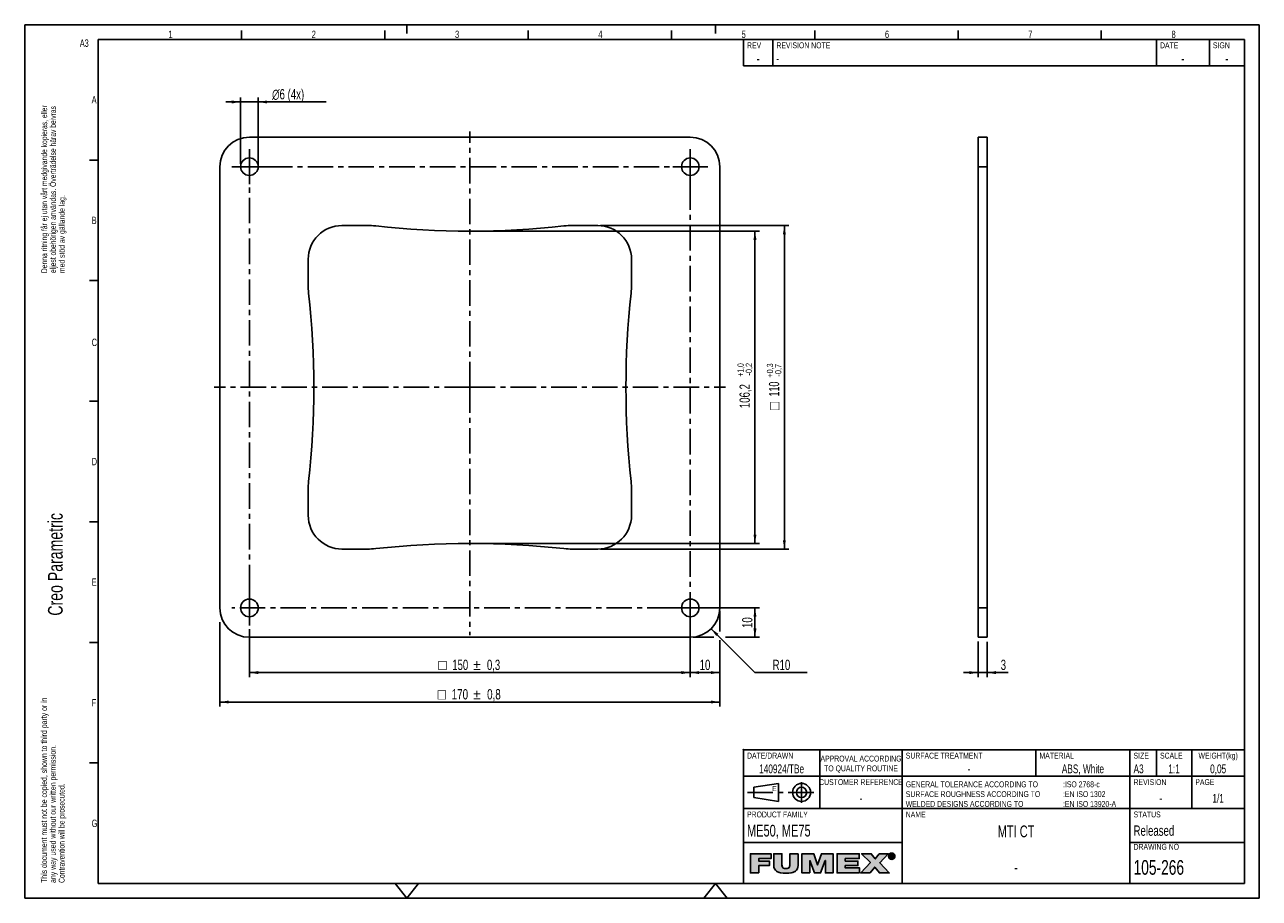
# Model space of a CAD drawing. Extents: x 0 to 420, y 0 to 297.
import ezdxf
from ezdxf.enums import TextEntityAlignment as Align

# ---------------------------------------------------------------- set-up
doc = ezdxf.new("R2010")
doc.units = 0
doc.header["$LTSCALE"] = 23.1
doc.linetypes.add('CENTER', pattern=[0.6, 0.375, -0.075, 0.075, -0.075])
doc.layers.get('0').update_dxf_attribs({"linetype": 'CONTINUOUS'})
doc.layers.add('02___PRT_ALL_AXES', color=7, linetype='CONTINUOUS')
doc.layers.add('DEFAULT_1', color=7, linetype='CENTER')
doc.styles.get("Standard").update_dxf_attribs({"font": 'txt', "width": 0.7})
doc.styles.add('TEXTSTYLE_2', font='txt', dxfattribs={"width": 0.6})
doc.styles.add('TEXTSTYLE_3', font='gdt', dxfattribs={"width": 0.7})
doc.styles.add('TEXTSTYLE_4', font='txt', dxfattribs={"width": 0.7})
doc.styles.add('TEXTSTYLE_5', font='txt')
doc.dimstyles.new('DIMSTYLE_1', dxfattribs={"dimtxt": 3.5, "dimasz": 3, "dimexe": 1.5, "dimexo": 1, "dimgap": 0.875, "dimtad": 1, "dimdec": 3, "dimtxsty": 'STANDARD', "dimblk": '_ARROW_FILLED', "dimblk1": '_ARROW_FILLED', "dimblk2": '_ARROW_FILLED', "dimcen": 0.09, "dimazin": 3, "dimtol": 1, "dimtp": 1, "dimtm": 0.2, "dimtfac": 0.6, "dimtdec": 3, "dimtofl": 0, "dimtmove": 0, "dimatfit": 3, "dimtolj": 1})
doc.dimstyles.new('DIMSTYLE_2', dxfattribs={"dimtxt": 3.5, "dimasz": 3, "dimexe": 1.5, "dimexo": 1, "dimgap": 0.875, "dimtad": 1, "dimdec": 3, "dimtxsty": 'STANDARD', "dimblk": '_ARROW_FILLED', "dimblk1": '_ARROW_FILLED', "dimblk2": '_ARROW_FILLED', "dimcen": 0.09, "dimazin": 3, "dimtol": 1, "dimtp": 0.3, "dimtm": 0.7, "dimtfac": 0.6, "dimtdec": 3, "dimtofl": 0, "dimtmove": 0, "dimatfit": 3, "dimtolj": 1})
doc.dimstyles.new('DIMSTYLE_3', dxfattribs={"dimtxt": 3.5, "dimasz": 3, "dimexe": 1.5, "dimexo": 1, "dimgap": 0.875, "dimtad": 1, "dimdec": 3, "dimtxsty": 'STANDARD', "dimblk": '_ARROW_FILLED', "dimblk1": '_ARROW_FILLED', "dimblk2": '_ARROW_FILLED', "dimcen": 0.09, "dimazin": 3, "dimtp": 0.1, "dimtm": 0.1, "dimtfac": 1, "dimtdec": 3, "dimtofl": 0, "dimtmove": 0, "dimatfit": 3, "dimtolj": 1})
doc.dimstyles.new('DIMSTYLE_4', dxfattribs={"dimtxt": 3.5, "dimasz": 3, "dimexe": 1.5, "dimexo": 1, "dimgap": 0.875, "dimtad": 1, "dimdec": 3, "dimtxsty": 'STANDARD', "dimblk": '_ARROW_FILLED', "dimblk1": '_ARROW_FILLED', "dimblk2": '_ARROW_FILLED', "dimcen": 0.09, "dimazin": 3, "dimtol": 1, "dimtp": 0.8, "dimtm": 0.8, "dimtfac": 1, "dimtdec": 3, "dimtofl": 0, "dimtmove": 0, "dimatfit": 3, "dimtolj": 1})
doc.dimstyles.new('DIMSTYLE_5', dxfattribs={"dimtxt": 3.5, "dimasz": 3, "dimexe": 1.5, "dimexo": 1, "dimgap": 0.875, "dimtad": 1, "dimdec": 3, "dimtxsty": 'STANDARD', "dimblk": '_ARROW_FILLED', "dimblk1": '_ARROW_FILLED', "dimblk2": '_ARROW_FILLED', "dimcen": 0.09, "dimazin": 3, "dimtp": 0.2, "dimtm": 0.2, "dimtfac": 1, "dimtdec": 3, "dimtofl": 0, "dimtmove": 0, "dimatfit": 3, "dimtolj": 1})
doc.dimstyles.new('DIMSTYLE_6', dxfattribs={"dimtxt": 3.5, "dimasz": 3, "dimexe": 1.5, "dimexo": 1, "dimgap": 0.875, "dimtad": 1, "dimdec": 3, "dimtxsty": 'STANDARD', "dimblk": '_ARROW_FILLED', "dimblk1": '_ARROW_FILLED', "dimblk2": '_ARROW_FILLED', "dimcen": 0.09, "dimazin": 3, "dimtol": 1, "dimtp": 0.3, "dimtm": 0.3, "dimtfac": 1, "dimtdec": 3, "dimtofl": 0, "dimtmove": 0, "dimatfit": 3, "dimtolj": 1})
doc.dimstyles.new('DIMSTYLE_7', dxfattribs={"dimtxt": 3.5, "dimasz": 3, "dimexe": 1.5, "dimexo": 1, "dimtad": 1, "dimdec": 3, "dimtxsty": 'STANDARD', "dimblk": '_ARROW_FILLED', "dimblk1": '_ARROW_FILLED', "dimblk2": '_ARROW_FILLED', "dimcen": 0.09, "dimazin": 3, "dimtp": 0.2, "dimtm": 0.2, "dimtfac": 1, "dimtdec": 3, "dimtofl": 0, "dimtmove": 0, "dimatfit": 3, "dimtolj": 1})

# ---------------------------------------------------------------- blocks, each defined once
blk = doc.blocks.new('SQS_LAGTEXT_BL0', base_point=(7.49, 145.42))
at = {"color": 7, "linetype": 'CONTINUOUS'}
for q in [(0, 14.98), (14.98, 0)]:
    blk.add_line((0, 0), q, dxfattribs=at)
for s, height, width, p in [('Denna ritning får ej utan vårt medgivande kopieras, eller', 1.9979, 0.687469, (7.64, 212.55)), ('eljest obehörigen användas. Överträdelse härav beivras', 1.9979, 0.686067, (10.63, 212.55)), ('med stöd av gällande lag.', 1.9979, 0.696, (13.63, 212.55)), ('Creo Parametric', 4.9947, 0.71746, (12.92, 96.09)), ('This document must not be copied, shown to third party or in', 1.9979, 0.704762, (7.58, 5.22)), ('any way used without our written permission.', 1.9979, 0.705628, (10.58, 5.22)), ('Contravention will be prosecuted.', 1.9979, 0.684704, (13.57, 5.22))]:
    blk.add_text(s, height=height, rotation=90, dxfattribs=dict(at, width=width)).set_placement(p)
blk = doc.blocks.new('BLOCK_2_BL1', base_point=(271.47, 11.94))
at = {"linetype": 'CONTINUOUS'}
for points in [[(249.69, 8.65), (246.89, 8.65), (246.89, 15.14), (253.91, 15.14), (253.91, 13.48), (249.69, 13.48), (249.69, 12.67), (253.32, 12.67), (253.32, 11.12), (249.69, 11.12)], [(263.1, 15.14), (263.1, 11.16), (263.06, 10.66), (262.95, 10.23), (262.77, 9.85), (262.52, 9.52), (262.19, 9.24), (261.79, 8.99), (261.28, 8.79), (260.65, 8.63), (259.88, 8.53), (258.96, 8.5), (258.04, 8.53), (257.27, 8.63), (256.64, 8.79), (256.13, 8.99), (255.72, 9.24), (255.39, 9.53), (255.14, 9.86), (254.96, 10.23), (254.85, 10.66), (254.81, 11.16), (254.81, 15.14), (257.61, 15.14), (257.61, 11.61), (257.62, 11.18), (257.68, 10.85), (257.79, 10.6), (257.96, 10.4), (258.19, 10.25), (258.53, 10.15), (258.97, 10.11), (259.41, 10.15), (259.73, 10.25), (259.97, 10.4), (260.13, 10.6), (260.23, 10.86), (260.29, 11.19), (260.3, 11.61), (260.3, 15.14)], [(267.08, 8.65), (264.43, 8.65), (264.43, 15.14), (268.41, 15.14), (269.71, 11.32), (269.74, 11.32), (271.04, 15.14), (275.02, 15.14), (275.02, 8.65), (272.37, 8.65), (272.37, 12.82), (272.35, 12.82), (270.77, 8.65), (268.68, 8.65), (267.1, 12.82), (267.08, 12.82)], [(284.04, 8.65), (276.37, 8.65), (276.37, 15.14), (283.9, 15.14), (283.9, 13.48), (279.17, 13.48), (279.17, 12.67), (283.46, 12.67), (283.46, 11.12), (279.17, 11.12), (279.17, 10.31), (284.04, 10.31)], [(287.6, 8.65), (284.39, 8.65), (287.68, 12.11), (284.68, 15.14), (287.97, 15.14), (289.34, 13.38), (290.69, 15.14), (293.8, 15.14), (290.89, 12.09), (294.13, 8.65), (290.76, 8.65), (289.2, 10.59)], [(294.32, 14.93), (294.24, 14.82), (294.17, 14.71), (294.13, 14.58), (294.1, 14.45), (294.09, 14.31), (293.88, 14.15), (293.87, 14.31), (293.88, 14.48), (293.92, 14.63), (293.98, 14.78), (294.06, 14.92), (294.36, 14.97)], [(294.1, 14.17), (294.13, 14.04), (294.17, 13.91), (294.24, 13.8), (294.32, 13.7), (294.16, 13.58), (294.06, 13.71), (293.98, 13.84), (293.92, 13.99), (293.88, 14.15), (294.09, 14.31)], [(294.47, 15.06), (294.36, 14.97), (294.06, 14.92), (294.16, 15.04), (294.58, 15.12)], [(294.7, 15.17), (294.58, 15.12), (294.16, 15.04), (294.27, 15.15), (294.83, 15.2)], [(294.36, 13.65), (294.46, 13.57), (294.27, 13.47), (294.16, 13.58), (294.32, 13.7)], [(294.96, 15.21), (294.83, 15.2), (294.27, 15.15), (294.34, 15.2), (295.44, 15.28), (295.58, 15.2), (295.65, 15.15), (295.76, 15.04), (295.86, 14.92), (295.94, 14.78), (296, 14.63), (296.04, 14.48), (296.05, 14.31), (296.04, 14.15), (296, 13.99), (295.94, 13.84), (295.86, 13.71), (295.76, 13.58), (295.65, 13.47), (295.58, 13.42), (295.44, 13.34), (295.29, 13.28), (295.13, 13.25), (294.8, 13.25), (294.64, 13.28), (294.48, 13.34), (294.41, 13.38), (294.96, 13.42), (295.1, 13.43), (295.22, 13.45), (295.35, 13.5), (295.46, 13.57), (295.56, 13.65), (295.6, 13.7), (295.68, 13.8), (295.75, 13.91), (295.79, 14.04), (295.82, 14.17), (295.83, 14.31), (295.82, 14.45), (295.79, 14.58), (295.75, 14.71), (295.68, 14.82), (295.6, 14.93), (295.56, 14.97), (295.46, 15.05), (295.34, 15.12), (295.22, 15.17), (295.1, 15.2)], [(294.58, 13.5), (294.7, 13.45), (294.41, 13.38), (294.27, 13.47), (294.46, 13.57)], [(294.96, 15.39), (295.13, 15.37), (295.29, 15.34), (295.44, 15.28), (294.34, 15.2), (294.48, 15.28), (294.64, 15.34), (294.8, 15.37)], [(294.74, 14.77), (294.55, 13.69), (294.55, 14.93), (295.02, 14.93), (295.02, 14.93), (295.13, 14.92), (295.21, 14.91), (295.28, 14.89), (295.33, 14.86), (295.38, 14.82), (295.4, 14.8), (295.41, 14.77), (295.44, 14.72), (295.45, 14.66), (295.46, 14.58), (295.45, 14.5), (295.43, 14.44), (295.41, 14.39), (295.09, 14.39), (295.13, 14.4), (295.16, 14.41), (295.19, 14.43), (295.21, 14.44), (295.23, 14.46), (295.24, 14.49), (295.25, 14.52), (295.26, 14.55), (295.26, 14.59), (295.26, 14.62), (295.25, 14.65), (295.24, 14.68), (295.23, 14.7), (295.21, 14.72), (295.18, 14.73), (295.15, 14.75), (295.12, 14.76), (295.08, 14.77), (295.03, 14.77), (294.99, 14.77), (294.86, 14.77)], [(294.96, 14.39), (294.98, 14.39), (295.04, 14.39), (295.09, 14.39), (295.41, 14.39), (294.74, 14.23), (294.74, 13.69), (294.55, 13.69), (294.74, 14.77), (294.74, 14.58), (294.74, 14.39), (294.85, 14.39)], [(295.14, 14.24), (295.49, 13.69), (295.28, 13.69), (294.95, 14.23), (294.74, 14.23), (295.41, 14.39), (295.37, 14.34), (295.33, 14.3), (295.27, 14.27), (295.21, 14.25)]]:
    blk.add_hatch(color=7, dxfattribs=at).paths.add_polyline_path(points)
at = {"color": 7, "linetype": 'CONTINUOUS'}
for p, q in [((253.91, 15.14), (246.89, 15.14)), ((246.89, 15.14), (246.89, 8.65)), ((253.91, 15.14), (246.89, 15.14)), ((246.89, 15.14), (246.89, 8.65)), ((249.69, 12.67), (249.69, 13.48)), ((249.69, 13.48), (253.91, 13.48)), ((249.69, 12.67), (249.69, 13.48)), ((249.69, 13.48), (253.91, 13.48)), ((253.32, 12.67), (249.69, 12.67)), ((253.32, 12.67), (249.69, 12.67)), ((253.32, 11.12), (253.32, 12.67)), ((253.32, 11.12), (253.32, 12.67)), ((253.91, 13.48), (253.91, 15.14)), ((253.91, 13.48), (253.91, 15.14)), ((268.41, 15.14), (264.43, 15.14)), ((264.43, 15.14), (264.43, 8.65)), ((268.41, 15.14), (264.43, 15.14)), ((264.43, 15.14), (264.43, 8.65)), ((267.08, 8.65), (267.08, 12.82)), ((267.08, 12.82), (267.1, 12.82)), ((267.08, 8.65), (267.08, 12.82)), ((267.08, 12.82), (267.1, 12.82)), ((267.1, 12.82), (268.68, 8.65)), ((267.1, 12.82), (268.68, 8.65)), ((269.71, 11.32), (268.41, 15.14)), ((269.71, 11.32), (268.41, 15.14)), ((271.04, 15.14), (269.74, 11.32)), ((271.04, 15.14), (269.74, 11.32)), ((270.77, 8.65), (272.35, 12.82)), ((270.77, 8.65), (272.35, 12.82)), ((275.02, 15.14), (271.04, 15.14)), ((275.02, 15.14), (271.04, 15.14)), ((272.35, 12.82), (272.37, 12.82)), ((272.35, 12.82), (272.37, 12.82)), ((272.37, 12.82), (272.37, 8.65)), ((272.37, 12.82), (272.37, 8.65)), ((275.02, 8.65), (275.02, 15.14)), ((275.02, 8.65), (275.02, 15.14)), ((283.9, 15.14), (276.37, 15.14)), ((276.37, 15.14), (276.37, 8.65)), ((283.9, 15.14), (276.37, 15.14)), ((276.37, 15.14), (276.37, 8.65)), ((279.17, 12.67), (279.17, 13.48)), ((279.17, 13.48), (283.9, 13.48)), ((279.17, 12.67), (279.17, 13.48)), ((279.17, 13.48), (283.9, 13.48)), ((283.46, 12.67), (279.17, 12.67)), ((283.46, 12.67), (279.17, 12.67)), ((283.46, 11.12), (283.46, 12.67)), ((283.46, 11.12), (283.46, 12.67)), ((283.9, 13.48), (283.9, 15.14)), ((283.9, 13.48), (283.9, 15.14)), ((287.97, 15.14), (284.68, 15.14)), ((284.68, 15.14), (287.68, 12.11)), ((287.97, 15.14), (284.68, 15.14)), ((284.68, 15.14), (287.68, 12.11)), ((289.34, 13.38), (287.97, 15.14)), ((289.34, 13.38), (287.97, 15.14)), ((290.69, 15.14), (289.34, 13.38)), ((290.69, 15.14), (289.34, 13.38)), ((293.8, 15.14), (290.69, 15.14)), ((293.8, 15.14), (290.69, 15.14)), ((290.89, 12.09), (293.8, 15.14)), ((290.89, 12.09), (293.8, 15.14)), ((246.89, 8.65), (249.69, 8.65)), ((246.89, 8.65), (249.69, 8.65)), ((249.69, 8.65), (249.69, 11.12)), ((249.69, 11.12), (253.32, 11.12)), ((249.69, 8.65), (249.69, 11.12)), ((249.69, 11.12), (253.32, 11.12)), ((264.43, 8.65), (267.08, 8.65)), ((264.43, 8.65), (267.08, 8.65)), ((268.68, 8.65), (270.77, 8.65)), ((268.68, 8.65), (270.77, 8.65)), ((269.74, 11.32), (269.71, 11.32)), ((269.74, 11.32), (269.71, 11.32)), ((272.37, 8.65), (275.02, 8.65)), ((272.37, 8.65), (275.02, 8.65)), ((276.37, 8.65), (284.04, 8.65)), ((276.37, 8.65), (284.04, 8.65)), ((279.17, 10.31), (279.17, 11.12)), ((279.17, 11.12), (283.46, 11.12)), ((279.17, 10.31), (279.17, 11.12)), ((279.17, 11.12), (283.46, 11.12)), ((284.04, 10.31), (279.17, 10.31)), ((284.04, 10.31), (279.17, 10.31)), ((284.04, 8.65), (284.04, 10.31)), ((284.04, 8.65), (284.04, 10.31)), ((287.68, 12.11), (284.39, 8.65)), ((287.68, 12.11), (284.39, 8.65)), ((284.39, 8.65), (287.6, 8.65)), ((284.39, 8.65), (287.6, 8.65)), ((287.6, 8.65), (289.2, 10.59)), ((287.6, 8.65), (289.2, 10.59)), ((289.2, 10.59), (290.76, 8.65)), ((289.2, 10.59), (290.76, 8.65)), ((290.76, 8.65), (294.13, 8.65)), ((290.76, 8.65), (294.13, 8.65)), ((294.13, 8.65), (290.89, 12.09)), ((294.13, 8.65), (290.89, 12.09))]:
    blk.add_line(p, q, dxfattribs=at)
for points in [[(249.69, 8.65), (246.89, 8.65), (246.89, 15.14), (253.91, 15.14), (253.91, 13.48), (249.69, 13.48), (249.69, 12.67), (253.32, 12.67), (253.32, 11.12), (249.69, 11.12), (249.69, 8.65)], [(263.1, 15.14), (263.1, 11.16), (263.06, 10.66), (262.95, 10.23), (262.77, 9.85), (262.52, 9.52), (262.19, 9.24), (261.79, 8.99), (261.28, 8.79), (260.65, 8.63), (259.88, 8.53), (258.96, 8.5), (258.04, 8.53), (257.27, 8.63), (256.64, 8.79), (256.13, 8.99), (255.72, 9.24), (255.39, 9.53), (255.14, 9.86), (254.96, 10.23), (254.85, 10.66), (254.81, 11.16), (254.81, 15.14), (257.61, 15.14), (257.61, 11.61), (257.62, 11.18), (257.68, 10.85), (257.79, 10.6), (257.96, 10.4), (258.19, 10.25), (258.53, 10.15), (258.97, 10.11), (259.41, 10.15), (259.73, 10.25), (259.97, 10.4), (260.13, 10.6), (260.23, 10.86), (260.29, 11.19), (260.3, 11.61), (260.3, 15.14), (263.1, 15.14)], [(267.08, 8.65), (264.43, 8.65), (264.43, 15.14), (268.41, 15.14), (269.71, 11.32), (269.74, 11.32), (271.04, 15.14), (275.02, 15.14), (275.02, 8.65), (272.37, 8.65), (272.37, 12.82), (272.35, 12.82), (270.77, 8.65), (268.68, 8.65), (267.1, 12.82), (267.08, 12.82), (267.08, 8.65)], [(284.04, 8.65), (276.37, 8.65), (276.37, 15.14), (283.9, 15.14), (283.9, 13.48), (279.17, 13.48), (279.17, 12.67), (283.46, 12.67), (283.46, 11.12), (279.17, 11.12), (279.17, 10.31), (284.04, 10.31), (284.04, 8.65)], [(287.6, 8.65), (284.39, 8.65), (287.68, 12.11), (284.68, 15.14), (287.97, 15.14), (289.34, 13.38), (290.69, 15.14), (293.8, 15.14), (290.89, 12.09), (294.13, 8.65), (290.76, 8.65), (289.2, 10.59), (287.6, 8.65)], [(294.32, 14.93), (294.24, 14.82), (294.17, 14.71), (294.13, 14.58), (294.1, 14.45), (294.09, 14.31), (293.88, 14.15), (293.87, 14.31), (293.88, 14.48), (293.92, 14.63), (293.98, 14.78), (294.06, 14.92), (294.36, 14.97), (294.32, 14.93)], [(294.1, 14.17), (294.13, 14.04), (294.17, 13.91), (294.24, 13.8), (294.32, 13.7), (294.16, 13.58), (294.06, 13.71), (293.98, 13.84), (293.92, 13.99), (293.88, 14.15), (294.09, 14.31), (294.1, 14.17)], [(294.47, 15.06), (294.36, 14.97), (294.06, 14.92), (294.16, 15.04), (294.58, 15.12), (294.47, 15.06)], [(294.7, 15.17), (294.58, 15.12), (294.16, 15.04), (294.27, 15.15), (294.83, 15.2), (294.7, 15.17)], [(294.36, 13.65), (294.46, 13.57), (294.27, 13.47), (294.16, 13.58), (294.32, 13.7), (294.36, 13.65)], [(294.96, 15.21), (294.83, 15.2), (294.27, 15.15), (294.34, 15.2), (295.44, 15.28), (295.58, 15.2), (295.65, 15.15), (295.76, 15.04), (295.86, 14.92), (295.94, 14.78), (296, 14.63), (296.04, 14.48), (296.05, 14.31), (296.04, 14.15), (296, 13.99), (295.94, 13.84), (295.86, 13.71), (295.76, 13.58), (295.65, 13.47), (295.58, 13.42), (295.44, 13.34), (295.29, 13.28), (295.13, 13.25), (294.8, 13.25), (294.64, 13.28), (294.48, 13.34), (294.41, 13.38), (294.96, 13.42), (295.1, 13.43), (295.22, 13.45), (295.35, 13.5), (295.46, 13.57), (295.56, 13.65), (295.6, 13.7), (295.68, 13.8), (295.75, 13.91), (295.79, 14.04), (295.82, 14.17), (295.83, 14.31), (295.82, 14.45), (295.79, 14.58), (295.75, 14.71), (295.68, 14.82), (295.6, 14.93), (295.56, 14.97), (295.46, 15.05), (295.34, 15.12), (295.22, 15.17), (295.1, 15.2), (294.96, 15.21)], [(294.58, 13.5), (294.7, 13.45), (294.41, 13.38), (294.27, 13.47), (294.46, 13.57), (294.58, 13.5)], [(294.96, 15.39), (295.13, 15.37), (295.29, 15.34), (295.44, 15.28), (294.34, 15.2), (294.48, 15.28), (294.64, 15.34), (294.8, 15.37), (294.96, 15.39)], [(294.74, 14.77), (294.55, 13.69), (294.55, 14.93), (295.02, 14.93), (295.02, 14.93), (295.13, 14.92), (295.21, 14.91), (295.28, 14.89), (295.33, 14.86), (295.38, 14.82), (295.4, 14.8), (295.41, 14.77), (295.44, 14.72), (295.45, 14.66), (295.46, 14.58), (295.45, 14.5), (295.43, 14.44), (295.41, 14.39), (295.09, 14.39), (295.13, 14.4), (295.16, 14.41), (295.19, 14.43), (295.21, 14.44), (295.23, 14.46), (295.24, 14.49), (295.25, 14.52), (295.26, 14.55), (295.26, 14.59), (295.26, 14.62), (295.25, 14.65), (295.24, 14.68), (295.23, 14.7), (295.21, 14.72), (295.18, 14.73), (295.15, 14.75), (295.12, 14.76), (295.08, 14.77), (295.03, 14.77), (294.99, 14.77), (294.86, 14.77), (294.74, 14.77)], [(294.96, 14.39), (294.98, 14.39), (295.04, 14.39), (295.09, 14.39), (295.41, 14.39), (294.74, 14.23), (294.74, 13.69), (294.55, 13.69), (294.74, 14.77), (294.74, 14.58), (294.74, 14.39), (294.85, 14.39), (294.96, 14.39)], [(295.14, 14.24), (295.49, 13.69), (295.28, 13.69), (294.95, 14.23), (294.74, 14.23), (295.41, 14.39), (295.37, 14.34), (295.33, 14.3), (295.27, 14.27), (295.21, 14.25), (295.14, 14.24)]]:
    blk.add_lwpolyline(points, dxfattribs=at)
for points, knots in [([(263.1, 15.14), (263.1, 15.14), (260.3, 15.14), (260.3, 15.14), (260.3, 15.14), (260.3, 11.61), (260.3, 11.61), (260.3, 10.94), (260.3, 10.11), (258.97, 10.11), (257.61, 10.11), (257.61, 10.94), (257.61, 11.61), (257.61, 11.61), (257.61, 15.14), (257.61, 15.14), (257.61, 15.14), (254.81, 15.14), (254.81, 15.14), (254.81, 15.14), (254.81, 11.16), (254.81, 11.16), (254.81, 9.36), (256.19, 8.5), (258.96, 8.5), (261.74, 8.5), (263.1, 9.36), (263.1, 11.16), (263.1, 11.16), (263.1, 15.14), (263.1, 15.14)], [0, 0, 0, 0, 1, 1, 1, 2, 2, 2, 3, 3, 3, 4, 4, 4, 5, 5, 5, 6, 6, 6, 7, 7, 7, 8, 8, 8, 9, 9, 9, 10, 10, 10, 10]), ([(263.1, 15.14), (263.1, 15.14), (260.3, 15.14), (260.3, 15.14), (260.3, 15.14), (260.3, 11.61), (260.3, 11.61), (260.3, 10.94), (260.3, 10.11), (258.97, 10.11), (257.61, 10.11), (257.61, 10.94), (257.61, 11.61), (257.61, 11.61), (257.61, 15.14), (257.61, 15.14), (257.61, 15.14), (254.81, 15.14), (254.81, 15.14), (254.81, 15.14), (254.81, 11.16), (254.81, 11.16), (254.81, 9.36), (256.19, 8.5), (258.96, 8.5), (261.74, 8.5), (263.1, 9.36), (263.1, 11.16), (263.1, 11.16), (263.1, 15.14), (263.1, 15.14)], [0, 0, 0, 0, 1, 1, 1, 2, 2, 2, 3, 3, 3, 4, 4, 4, 5, 5, 5, 6, 6, 6, 7, 7, 7, 8, 8, 8, 9, 9, 9, 10, 10, 10, 10]), ([(294.96, 13.24), (295.55, 13.24), (296.05, 13.69), (296.05, 14.31), (296.05, 14.93), (295.55, 15.39), (294.96, 15.39), (294.37, 15.39), (293.87, 14.93), (293.87, 14.31), (293.87, 13.69), (294.37, 13.24), (294.96, 13.24)], [0, 0, 0, 0, 1, 1, 1, 2, 2, 2, 3, 3, 3, 4, 4, 4, 4]), ([(294.96, 13.24), (295.55, 13.24), (296.05, 13.69), (296.05, 14.31), (296.05, 14.93), (295.55, 15.39), (294.96, 15.39), (294.37, 15.39), (293.87, 14.93), (293.87, 14.31), (293.87, 13.69), (294.37, 13.24), (294.96, 13.24)], [0, 0, 0, 0, 1, 1, 1, 2, 2, 2, 3, 3, 3, 4, 4, 4, 4]), ([(294.09, 14.31), (294.09, 14.82), (294.47, 15.21), (294.96, 15.21), (295.45, 15.21), (295.83, 14.82), (295.83, 14.31), (295.83, 13.8), (295.45, 13.42), (294.96, 13.42), (294.47, 13.42), (294.09, 13.8), (294.09, 14.31)], [0, 0, 0, 0, 1, 1, 1, 2, 2, 2, 3, 3, 3, 4, 4, 4, 4]), ([(294.09, 14.31), (294.09, 14.82), (294.47, 15.21), (294.96, 15.21), (295.45, 15.21), (295.83, 14.82), (295.83, 14.31), (295.83, 13.8), (295.45, 13.42), (294.96, 13.42), (294.47, 13.42), (294.09, 13.8), (294.09, 14.31)], [0, 0, 0, 0, 1, 1, 1, 2, 2, 2, 3, 3, 3, 4, 4, 4, 4]), ([(294.74, 14.23), (294.74, 14.23), (294.95, 14.23), (294.95, 14.23), (294.95, 14.23), (295.28, 13.69), (295.28, 13.69), (295.28, 13.69), (295.49, 13.69), (295.49, 13.69), (295.49, 13.69), (295.14, 14.24), (295.14, 14.24), (295.32, 14.26), (295.46, 14.36), (295.46, 14.58), (295.46, 14.82), (295.31, 14.93), (295.02, 14.93), (295.02, 14.93), (294.55, 14.93), (294.55, 14.93), (294.55, 14.93), (294.55, 13.69), (294.55, 13.69), (294.55, 13.69), (294.74, 13.69), (294.74, 13.69), (294.74, 13.69), (294.74, 14.23), (294.74, 14.23)], [0, 0, 0, 0, 1, 1, 1, 2, 2, 2, 3, 3, 3, 4, 4, 4, 5, 5, 5, 6, 6, 6, 7, 7, 7, 8, 8, 8, 9, 9, 9, 10, 10, 10, 10]), ([(294.74, 14.23), (294.74, 14.23), (294.95, 14.23), (294.95, 14.23), (294.95, 14.23), (295.28, 13.69), (295.28, 13.69), (295.28, 13.69), (295.49, 13.69), (295.49, 13.69), (295.49, 13.69), (295.14, 14.24), (295.14, 14.24), (295.32, 14.26), (295.46, 14.36), (295.46, 14.58), (295.46, 14.82), (295.31, 14.93), (295.02, 14.93), (295.02, 14.93), (294.55, 14.93), (294.55, 14.93), (294.55, 14.93), (294.55, 13.69), (294.55, 13.69), (294.55, 13.69), (294.74, 13.69), (294.74, 13.69), (294.74, 13.69), (294.74, 14.23), (294.74, 14.23)], [0, 0, 0, 0, 1, 1, 1, 2, 2, 2, 3, 3, 3, 4, 4, 4, 5, 5, 5, 6, 6, 6, 7, 7, 7, 8, 8, 8, 9, 9, 9, 10, 10, 10, 10]), ([(294.74, 14.39), (294.74, 14.39), (294.74, 14.77), (294.74, 14.77), (294.74, 14.77), (294.99, 14.77), (294.99, 14.77), (295.12, 14.77), (295.26, 14.74), (295.26, 14.59), (295.26, 14.4), (295.12, 14.39), (294.96, 14.39), (294.96, 14.39), (294.74, 14.39), (294.74, 14.39)], [0, 0, 0, 0, 1, 1, 1, 2, 2, 2, 3, 3, 3, 4, 4, 4, 5, 5, 5, 5]), ([(294.74, 14.39), (294.74, 14.39), (294.74, 14.77), (294.74, 14.77), (294.74, 14.77), (294.99, 14.77), (294.99, 14.77), (295.12, 14.77), (295.26, 14.74), (295.26, 14.59), (295.26, 14.4), (295.12, 14.39), (294.96, 14.39), (294.96, 14.39), (294.74, 14.39), (294.74, 14.39)], [0, 0, 0, 0, 1, 1, 1, 2, 2, 2, 3, 3, 3, 4, 4, 4, 5, 5, 5, 5])]:
    blk.add_open_spline(points, degree=3, knots=knots, dxfattribs=at)
for points in [[(294.96, 13.42), (294.41, 13.38), (294.83, 13.43), (294.7, 13.45)], [(294.96, 13.24), (294.8, 13.25), (295.13, 13.25)]]:
    blk.add_solid(points, dxfattribs=at)
blk = doc.blocks.new('_ARROW_FILLED')
at = {"color": 0, "linetype": 'BYBLOCK'}
blk.add_solid([(0, 0), (-1, 0.17), (-1, -0.17)], dxfattribs=at)
blk = doc.blocks.new('*D1')
at = {"color": 2, "linetype": 'CONTINUOUS'}
for p, q in [((152.43, 226.83), (249.93, 226.83)), ((248.43, 226.83), (248.43, 173.73)), ((248.43, 120.63), (248.43, 173.73)), ((152.43, 120.63), (249.93, 120.63))]:
    blk.add_line(p, q, dxfattribs=at)
at = {"color": 2, "linetype": 'CONTINUOUS', "xscale": 3, "yscale": 3, "zscale": 3}
for p, rotation in [((248.43, 226.83), 90), ((248.43, 120.63), 270)]:
    blk.add_blockref('_ARROW_FILLED', p, dxfattribs=dict(at, rotation=rotation))
at = {"color": 2, "linetype": 'CONTINUOUS', "style": 'TEXTSTYLE_2'}
for s, width, p in [('+1,0', 0.660714, (244.58, 179.63)), ('-0,2', 0.714286, (247.38, 179.86))]:
    blk.add_text(s, height=2.1, rotation=90, dxfattribs=dict(at, width=width)).set_placement(p, align=Align.CENTER)
at = {"color": 2, "linetype": 'CONTINUOUS', "width": 0.7}
blk.add_text('106,2', height=3.5, rotation=90, dxfattribs=at).set_placement((246.68, 170.73), align=Align.CENTER)
blk = doc.blocks.new('*D2')
at = {"color": 2, "linetype": 'CONTINUOUS'}
for p, q in [((195.93, 228.73), (259.93, 228.73)), ((258.43, 228.73), (258.43, 173.73)), ((258.43, 118.73), (258.43, 173.73)), ((195.93, 118.73), (259.93, 118.73))]:
    blk.add_line(p, q, dxfattribs=at)
at = {"color": 2, "linetype": 'CONTINUOUS', "xscale": 3, "yscale": 3, "zscale": 3}
for p, rotation in [((258.43, 228.73), 90), ((258.43, 118.73), 270)]:
    blk.add_blockref('_ARROW_FILLED', p, dxfattribs=dict(at, rotation=rotation))
at = {"color": 2, "linetype": 'CONTINUOUS', "style": 'TEXTSTYLE_2'}
for s, width, p in [('+0,3', 0.696429, (254.58, 179.44)), ('-0,7', 0.714286, (257.38, 179.51))]:
    blk.add_text(s, height=2.1, rotation=90, dxfattribs=dict(at, width=width)).set_placement(p, align=Align.CENTER)
at = {"color": 2, "linetype": 'CONTINUOUS', "width": 0.642857}
blk.add_text('110', height=3.5, rotation=90, dxfattribs=at).set_placement((256.68, 173.14), align=Align.CENTER)
at = {"color": 2, "linetype": 'CONTINUOUS', "style": 'TEXTSTYLE_3'}
blk.add_text('o', height=3.5, rotation=90, dxfattribs=at).set_placement((256.68, 167.36), align=Align.CENTER)
blk = doc.blocks.new('*D3')
at = {"color": 2, "linetype": 'CONTINUOUS'}
for p, q in [((324.38, 87.27), (324.38, 75.23)), ((327.38, 87.23), (327.38, 75.23)), ((324.38, 76.73), (319.38, 76.73)), ((319.38, 76.73), (325.88, 76.73)), ((334.52, 76.73), (325.88, 76.73)), ((327.38, 76.73), (334.52, 76.73))]:
    blk.add_line(p, q, dxfattribs=at)
at = {"color": 2, "linetype": 'CONTINUOUS', "xscale": 3, "yscale": 3, "zscale": 3}
blk.add_blockref('_ARROW_FILLED', (324.38, 76.73), dxfattribs=at)
at = {"color": 2, "linetype": 'CONTINUOUS', "xscale": 3, "yscale": 3, "zscale": 3, "rotation": 180}
blk.add_blockref('_ARROW_FILLED', (327.38, 76.73), dxfattribs=at)
at = {"color": 2, "linetype": 'CONTINUOUS', "insert": (332.02, 81.11), "char_height": 3.5, "width": 3.75, "attachment_point": 1}
blk.add_mtext('3', dxfattribs=at)
blk = doc.blocks.new('*D4')
at = {"color": 2, "linetype": 'CONTINUOUS'}
for p, q in [((66.43, 93.82), (66.43, 65.23)), ((236.43, 87.73), (236.43, 65.23)), ((66.43, 66.73), (151.43, 66.73)), ((236.43, 66.73), (151.43, 66.73))]:
    blk.add_line(p, q, dxfattribs=at)
at = {"color": 2, "linetype": 'CONTINUOUS', "xscale": 3, "yscale": 3, "zscale": 3, "rotation": 180}
blk.add_blockref('_ARROW_FILLED', (66.43, 66.73), dxfattribs=at)
at = {"color": 2, "linetype": 'CONTINUOUS', "xscale": 3, "yscale": 3, "zscale": 3}
blk.add_blockref('_ARROW_FILLED', (236.43, 66.73), dxfattribs=at)
at = {"color": 2, "linetype": 'CONTINUOUS', "style": 'TEXTSTYLE_3'}
for s, p in [('`', (153.84, 67.61)), ('o', (141.89, 67.61))]:
    blk.add_text(s, height=3.5, dxfattribs=at).set_placement(p, align=Align.CENTER)
at = {"color": 2, "linetype": 'CONTINUOUS', "width": 0.714286}
for s, p in [('170', (148.05, 67.61)), ('0,8', (159.63, 67.61))]:
    blk.add_text(s, height=3.5, dxfattribs=at).set_placement(p, align=Align.CENTER)
blk = doc.blocks.new('*D5')
at = {"color": 2, "linetype": 'CONTINUOUS'}
for p, q in [((73.43, 270.73), (68.43, 270.73)), ((68.43, 270.73), (76.43, 270.73)), ((73.43, 249.73), (73.43, 272.23)), ((102.58, 270.73), (76.43, 270.73)), ((79.43, 249.73), (79.43, 272.23)), ((79.43, 270.73), (102.58, 270.73))]:
    blk.add_line(p, q, dxfattribs=at)
at = {"color": 2, "linetype": 'CONTINUOUS', "xscale": 3, "yscale": 3, "zscale": 3}
blk.add_blockref('_ARROW_FILLED', (73.43, 270.73), dxfattribs=at)
at = {"color": 2, "linetype": 'CONTINUOUS', "xscale": 3, "yscale": 3, "zscale": 3, "rotation": 180}
blk.add_blockref('_ARROW_FILLED', (79.43, 270.73), dxfattribs=at)
at = {"color": 2, "linetype": 'CONTINUOUS', "insert": (84.16, 275.11), "char_height": 3.5, "width": 27.625, "attachment_point": 1, "style": 'TEXTSTYLE_3'}
blk.add_mtext('{\\Fgdt;n}\\Ftxt;6 (4x)', dxfattribs=at)
blk = doc.blocks.new('*D6')
at = {"color": 2, "linetype": 'CONTINUOUS'}
for p, q in [((226.43, 97.73), (226.43, 75.23)), ((236.43, 97.73), (236.43, 90.73)), ((236.43, 86.73), (236.43, 75.23)), ((226.43, 76.73), (231.43, 76.73)), ((236.43, 76.73), (231.43, 76.73))]:
    blk.add_line(p, q, dxfattribs=at)
at = {"color": 2, "linetype": 'CONTINUOUS', "xscale": 3, "yscale": 3, "zscale": 3, "rotation": 180}
blk.add_blockref('_ARROW_FILLED', (226.43, 76.73), dxfattribs=at)
at = {"color": 2, "linetype": 'CONTINUOUS', "xscale": 3, "yscale": 3, "zscale": 3}
blk.add_blockref('_ARROW_FILLED', (236.43, 76.73), dxfattribs=at)
at = {"color": 2, "linetype": 'CONTINUOUS', "insert": (231.43, 81.11), "char_height": 3.5, "width": 7.125, "attachment_point": 2}
blk.add_mtext('10', dxfattribs=at)
blk = doc.blocks.new('*D7')
at = {"color": 2, "linetype": 'CONTINUOUS'}
for p, q in [((227.43, 98.73), (249.93, 98.73)), ((248.43, 98.73), (248.43, 93.73)), ((248.43, 88.73), (248.43, 93.73)), ((227.43, 88.73), (234.43, 88.73)), ((238.43, 88.73), (249.93, 88.73))]:
    blk.add_line(p, q, dxfattribs=at)
at = {"color": 2, "linetype": 'CONTINUOUS', "xscale": 3, "yscale": 3, "zscale": 3}
for p, rotation in [((248.43, 98.73), 90), ((248.43, 88.73), 270)]:
    blk.add_blockref('_ARROW_FILLED', p, dxfattribs=dict(at, rotation=rotation))
at = {"color": 2, "linetype": 'CONTINUOUS', "insert": (244.06, 93.73), "char_height": 3.5, "width": 7.125, "attachment_point": 2, "rotation": 90}
blk.add_mtext('10', dxfattribs=at)
blk = doc.blocks.new('*D8')
at = {"color": 2, "linetype": 'CONTINUOUS'}
for p, q in [((76.43, 91.53), (76.43, 75.23)), ((226.43, 90.65), (226.43, 75.23)), ((76.43, 76.73), (151.43, 76.73)), ((226.43, 76.73), (151.43, 76.73))]:
    blk.add_line(p, q, dxfattribs=at)
at = {"color": 2, "linetype": 'CONTINUOUS', "xscale": 3, "yscale": 3, "zscale": 3, "rotation": 180}
blk.add_blockref('_ARROW_FILLED', (76.43, 76.73), dxfattribs=at)
at = {"color": 2, "linetype": 'CONTINUOUS', "xscale": 3, "yscale": 3, "zscale": 3}
blk.add_blockref('_ARROW_FILLED', (226.43, 76.73), dxfattribs=at)
at = {"color": 2, "linetype": 'CONTINUOUS', "style": 'TEXTSTYLE_3'}
for s, p in [('o', (142.14, 77.61)), ('`', (153.84, 77.61))]:
    blk.add_text(s, height=3.5, dxfattribs=at).set_placement(p, align=Align.CENTER)
at = {"color": 2, "linetype": 'CONTINUOUS', "width": 0.690476}
for s, p in [('150', (148.17, 77.61)), ('0,3', (159.51, 77.61))]:
    blk.add_text(s, height=3.5, dxfattribs=at).set_placement(p, align=Align.CENTER)
blk = doc.blocks.new('*D9')
at = {"color": 2, "linetype": 'CONTINUOUS'}
for p, q in [((233.5, 91.66), (248.43, 76.73)), ((248.43, 76.73), (250.23, 76.73)), ((250.23, 76.73), (266.13, 76.73))]:
    blk.add_line(p, q, dxfattribs=at)
at = {"color": 2, "linetype": 'CONTINUOUS', "xscale": 3, "yscale": 3, "zscale": 3, "rotation": 135}
blk.add_blockref('_ARROW_FILLED', (233.5, 91.66), dxfattribs=at)
at = {"color": 2, "linetype": 'CONTINUOUS', "insert": (254.43, 81.11), "char_height": 3.5, "width": 11.25, "attachment_point": 1}
blk.add_mtext('R10', dxfattribs=at)
blk = doc.blocks.new('VYPLACERING_BL2', base_point=(257.5, 36))
at = {"color": 7, "linetype": 'CONTINUOUS'}
for p, q in [((248.09, 37.75), (256.4, 39.06)), ((256.4, 39.06), (256.4, 32.94)), ((248.09, 34.25), (248.09, 37.75)), ((256.4, 32.94), (248.09, 34.25))]:
    blk.add_line(p, q, dxfattribs=at)
for radius in [3.06, 1.75]:
    blk.add_circle((264.28, 36), radius, dxfattribs=at)
at = {"layer": 'DEFAULT_1', "color": 7, "linetype": 'CENTER'}
for p, q in [((264.28, 39.5), (264.28, 32.5)), ((245.9, 36), (269.09, 36))]:
    blk.add_line(p, q, dxfattribs=at)

msp = doc.modelspace()

# ---------------------------------------------------------------- linework, layer by layer
at = {"color": 7, "linetype": 'CONTINUOUS'}
for p, q in [((-0.0016, -0.0015), (-0.0016, 296.9985)), ((-0.0016, 296.9985), (419.9984, 296.9985)), ((73.7484, 291.9985), (73.7484, 294.9985)), ((122.4984, 291.9985), (122.4984, 294.9985)), ((129.9984, 293.9985), (129.9984, 296.9985)), ((171.2484, 291.9985), (171.2484, 294.9985)), ((219.9984, 291.9985), (219.9984, 294.9985)), ((234.9984, 293.9985), (234.9984, 296.9985)), ((268.7484, 291.9985), (268.7484, 294.9985)), ((317.4984, 291.9985), (317.4984, 294.9985)), ((366.2484, 291.9985), (366.2484, 294.9985)), ((419.9984, -0.0015), (419.9984, 296.9985)), ((24.9984, 291.9985), (24.9984, 4.9985)), ((414.9984, 291.9985), (24.9984, 291.9985)), ((414.9984, 291.9985), (244.4984, 291.9985)), ((244.4984, 291.9985), (244.4984, 282.9985)), ((254.4984, 291.9985), (254.4984, 282.9985)), ((384.9984, 291.9985), (384.9984, 282.9985)), ((402.9984, 291.9985), (402.9984, 282.9985)), ((414.9984, 291.9985), (414.9984, 282.9985)), ((414.9984, 4.9985), (414.9984, 291.9985)), ((414.9984, 282.9985), (244.4984, 282.9985)), ((226.4322, 258.731), (76.4322, 258.731)), ((324.3797, 88.731), (324.3797, 258.731)), ((327.3797, 258.731), (324.3797, 258.731)), ((327.3797, 258.731), (327.3797, 88.731)), ((24.9984, 250.9985), (21.9984, 250.9985)), ((66.4322, 248.731), (66.4322, 98.731)), ((236.4322, 98.731), (236.4322, 248.731)), ((24.9984, 209.9985), (21.9984, 209.9985)), ((24.9984, 168.9985), (21.9984, 168.9985)), ((24.9984, 127.9985), (21.9984, 127.9985)), ((76.4322, 88.731), (226.4322, 88.731)), ((327.3797, 88.731), (324.3797, 88.731)), ((24.9984, 86.9985), (21.9984, 86.9985)), ((244.6547, 50.3423), (244.3422, 50.6548)), ((244.6547, 50.6548), (244.3422, 50.3423)), ((414.9984, 50.4985), (244.4984, 50.4985)), ((244.4984, 4.9985), (244.4984, 50.4985)), ((270.4984, 30.4985), (270.4984, 50.4985)), ((298.4984, 4.9985), (298.4984, 50.4985)), ((343.9984, 41.4985), (343.9984, 50.4985)), ((375.9984, 4.9985), (375.9984, 50.4985)), ((384.9984, 41.4985), (384.9984, 50.4985)), ((396.9984, 30.4985), (396.9984, 50.4985)), ((414.9984, 4.9985), (414.9984, 50.4985)), ((24.9984, 45.9985), (21.9984, 45.9985)), ((414.9984, 41.4985), (244.4984, 41.4985)), ((414.9984, 30.4985), (244.4984, 30.4985)), ((298.4984, 18.9985), (244.4984, 18.9985)), ((414.9984, 18.9985), (375.9984, 18.9985)), ((24.9984, 4.9985), (414.9984, 4.9985)), ((129.9984, -0.0015), (126.0018, 4.9985)), ((129.9984, -0.0015), (133.995, 4.9985)), ((234.9984, 4.9985), (231.0018, -0.0015)), ((234.9984, 4.9985), (238.995, -0.0015)), ((414.9984, 4.9985), (244.4984, 4.9985)), ((-0.0016, -0.0015), (419.9984, -0.0015))]:
    msp.add_line(p, q, dxfattribs=at)
at = {"color": 9, "linetype": 'CONTINUOUS'}
for p, q in [((327.3797, 248.731), (324.3797, 248.731)), ((327.3797, 98.731), (324.3797, 98.731))]:
    msp.add_line(p, q, dxfattribs=at)
at = {"color": 7, "linetype": 'CONTINUOUS'}
for centre, start, end in [((76.4322, 248.731), 90, 180), ((226.4322, 248.731), 0, 90), ((76.4322, 98.731), 180, 270), ((226.4322, 98.731), 270, 360)]:
    msp.add_arc(centre, 10, start, end, dxfattribs=at)
at = {"layer": '02___PRT_ALL_AXES', "color": 7, "linetype": 'CENTER'}
for p, q in [((151.4322, 173.731), (151.4322, 260.731)), ((76.4322, 253.981), (76.4322, 254.731)), ((76.4322, 248.731), (76.4322, 253.981)), ((226.4322, 248.731), (226.4322, 254.731)), ((76.4322, 248.731), (70.4322, 248.731)), ((76.4322, 248.731), (76.4322, 242.731)), ((76.4322, 248.731), (82.4322, 248.731)), ((82.4322, 248.731), (220.4322, 248.731)), ((226.4322, 248.731), (220.4322, 248.731)), ((226.4322, 248.731), (226.4322, 242.731)), ((226.4322, 248.731), (231.6822, 248.731)), ((231.6822, 248.731), (232.4322, 248.731)), ((76.4322, 104.731), (76.4322, 242.731)), ((226.4322, 242.731), (226.4322, 93.481)), ((151.4322, 173.731), (64.4322, 173.731)), ((151.4322, 173.731), (151.4322, 89.5041)), ((151.4322, 173.731), (238.4322, 173.731)), ((76.4322, 98.731), (76.4322, 104.731)), ((71.1822, 98.731), (70.4322, 98.731)), ((220.4322, 98.731), (71.1822, 98.731)), ((76.4322, 98.731), (76.4322, 92.731)), ((226.4322, 98.731), (220.4322, 98.731)), ((226.4322, 98.731), (232.4322, 98.731)), ((226.4322, 93.481), (226.4322, 92.731))]:
    msp.add_line(p, q, dxfattribs=at)
at = {"layer": '02___PRT_ALL_AXES', "color": 7, "linetype": 'CONTINUOUS'}
for p, q in [((116.5431, 228.731), (107.9322, 228.731)), ((194.9322, 228.731), (186.3213, 228.731)), ((96.4322, 217.231), (96.4322, 208.6201)), ((206.4322, 208.6201), (206.4322, 217.231)), ((96.4322, 138.8418), (96.4322, 130.231)), ((206.4322, 130.231), (206.4322, 138.8418)), ((107.9322, 118.731), (116.5431, 118.731)), ((186.3213, 118.731), (194.9322, 118.731))]:
    msp.add_line(p, q, dxfattribs=at)
for centre in [(76.4322, 248.731), (226.4322, 248.731), (76.4322, 98.731), (226.4322, 98.731)]:
    msp.add_circle(centre, 3, dxfattribs=at)
for centre, radius, start, end in [((107.9322, 217.231), 11.5, 90, 180), ((116.5431, 202.231), 26.5, 83.765702, 90), ((151.4322, 521.6099), 294.7789, 263.765702, 276.234298), ((186.3213, 202.231), 26.5, 90, 96.234298), ((194.9322, 217.231), 11.5, 0, 90), ((122.9322, 208.6201), 26.5, 180, 186.234298), ((179.9322, 208.6201), 26.5, 353.765702, 360), ((-196.4467, 173.731), 294.7789, 353.765702, 6.234298), ((499.3112, 173.731), 294.7789, 173.765702, 186.234298), ((122.9322, 138.8418), 26.5, 173.765702, 180), ((179.9322, 138.8418), 26.5, 0, 6.234298), ((107.9322, 130.231), 11.5, 180, 270), ((194.9322, 130.231), 11.5, 270, 360), ((116.5431, 145.231), 26.5, 270, 276.234298), ((151.4322, -174.148), 294.7789, 83.765702, 96.234298), ((186.3213, 145.231), 26.5, 263.765702, 270)]:
    msp.add_arc(centre, radius, start, end, dxfattribs=at)

# ---------------------------------------------------------------- block references
at = {"color": 7, "linetype": 'CONTINUOUS'}
for name, p in [('SQS_LAGTEXT_BL0', (7.4905, 145.4206)), ('VYPLACERING_BL2', (257.4984, 35.9985))]:
    msp.add_blockref(name, p, dxfattribs=at)
at = {"color": 2, "linetype": 'CONTINUOUS'}
msp.add_blockref('BLOCK_2_BL1', (271.467, 11.9406), dxfattribs=at)

# ---------------------------------------------------------------- texts
at = {"color": 7, "linetype": 'CONTINUOUS'}
for s, insert, char_height, width, attachment_point in [('1', (48.8893, 294.9751), 2.5, 2.142857, 1), ('2', (97.6393, 294.9751), 2.5, 2.946429, 1), ('3', (146.3893, 294.9751), 2.5, 2.678571, 1), ('4', (195.1393, 294.9751), 2.5, 2.946429, 1), ('5', (243.8893, 294.9751), 2.5, 2.678571, 1), ('6', (292.6393, 294.9751), 2.5, 2.946429, 1), ('7', (341.3893, 294.9751), 2.5, 2.946429, 1), ('8', (390.1393, 294.9751), 2.5, 2.946429, 1), ('A3', (18.7533, 292.0111), 2.55, 6.010714, 1), ('A', (22.7717, 272.7303), 2.5, 3.214286, 1), ('B', (22.7717, 231.7303), 2.5, 2.946429, 1), ('C', (22.7717, 190.2553), 2.5, 3.125, 1), ('D', (22.7717, 149.7303), 2.5, 3.392857, 1), ('E', (22.7717, 108.7303), 2.5, 2.678571, 1), ('F', (22.7717, 67.7303), 2.5, 2.678571, 1), ('140924/TBe', (257.4984, 45.4985), 3, 34.285714, 2), ('-', (321.2484, 45.4985), 3, 3.214286, 2), ('ABS, White', (359.9984, 45.4985), 3, 34.5, 2), ('A3 ', (377.2234, 45.4985), 3, 10.607143, 1), ('1:1', (390.9984, 45.4985), 3, 6.75, 2), ('0,05', (405.9984, 45.4985), 3, 13.714286, 2), ('-', (284.4984, 35.4985), 3, 3.214286, 2), ('- ', (386.4984, 35.4985), 3, 6.75, 2), ('1/1', (405.9984, 35.4985), 3, 8.571429, 2), ('G', (22.7717, 26.7303), 2.5, 2.946429, 1), ('ME50, ME75', (245.7234, 24.9985), 4, 45, 1), ('MTI CT', (337.2484, 24.7485), 4, 29, 2), ('Released  ', (377.2234, 24.7485), 3.5, 37.5, 1), ('105-266', (377.2234, 12.9985), 5, 38.571429, 1), ('-', (337.2484, 12.4985), 4, 4.285714, 2)]:
    msp.add_mtext(s, dxfattribs=dict(at, insert=insert, char_height=char_height, width=width, attachment_point=attachment_point))
at = {"color": 2, "linetype": 'CONTINUOUS', "style": 'TEXTSTYLE_4'}
for s, insert, char_height, width, attachment_point in [('REV', (245.7234, 290.9985), 2, 4.2, 1), ('REVISION NOTE', (255.7234, 290.9985), 2, 18.2, 1), ('DATE', (386.2234, 290.9985), 2, 5.6, 1), ('SIGN', (404.2234, 290.9985), 2, 5.6, 1), ('-', (249.4984, 287.2485), 3.5, 2.45, 2), ('-', (255.7234, 286.9985), 3, 2.1, 1), ('-', (393.9984, 287.2485), 3.5, 2.45, 2), ('-', (408.9984, 287.2485), 3.5, 2.45, 2)]:
    msp.add_mtext(s, dxfattribs=dict(at, insert=insert, char_height=char_height, width=width, attachment_point=attachment_point))
at = {"color": 7, "linetype": 'CONTINUOUS'}
for s, insert, char_height, width, attachment_point, style in [('DATE/DRAWN', (245.7234, 49.4985), 2, 14, 1, 'TEXTSTYLE_4'), ('APPROVAL ACCORDING\\PTO QUALITY ROUTINE', (284.4984, 48.4985), 2, 25.2, 2, 'TEXTSTYLE_4'), ('SURFACE TREATMENT', (299.7234, 49.4985), 2, 23.8, 1, 'TEXTSTYLE_4'), ('MATERIAL', (345.2234, 49.4985), 2, 11.2, 1, 'TEXTSTYLE_4'), ('SIZE ', (377.2234, 49.4985), 2, 7, 1, 'TEXTSTYLE_4'), ('SCALE', (386.2234, 49.4985), 2, 7, 1, 'TEXTSTYLE_4'), ('WEIGHT(kg)', (405.9984, 49.4985), 2, 14, 2, 'TEXTSTYLE_4'), ('E', (254.2172, 38.186), 1.75, 1.75, 1, 'TEXTSTYLE_5'), ('CUSTOMER REFERENCE', (284.4984, 40.4985), 2, 25.2, 2, 'TEXTSTYLE_4'), ('GENERAL TOLERANCE ACCORDING TO\\PSURFACE ROUGHNESS ACCORDING TO\\PWELDED DESIGNS ACCORDING TO\\P ', (299.7234, 39.7485), 2, 42, 1, 'TEXTSTYLE_4'), (':ISO 2768-c\\P:EN ISO 1302\\P:EN ISO 13920-A ', (353.2234, 39.7485), 2, 22.4, 1, 'TEXTSTYLE_4'), ('REVISION', (377.2234, 40.4985), 2, 11.2, 1, 'TEXTSTYLE_4'), ('PAGE', (398.2234, 40.4985), 2, 5.6, 1, 'TEXTSTYLE_4'), ('PRODUCT FAMILY', (245.7234, 29.4985), 2, 19.6, 1, 'TEXTSTYLE_4'), ('NAME ', (299.7234, 29.4985), 2, 7, 1, 'TEXTSTYLE_4'), ('STATUS ', (377.2234, 29.4985), 2, 9.8, 1, 'TEXTSTYLE_4'), ('DRAWING NO', (377.2234, 18.4985), 2, 14, 1, 'TEXTSTYLE_4')]:
    msp.add_mtext(s, dxfattribs=dict(at, insert=insert, char_height=char_height, width=width, attachment_point=attachment_point, style=style))

# ---------------------------------------------------------------- dimensions: what is measured, and where the dimension line sits
at = {"color": 2, "linetype": 'CONTINUOUS'}
for base, p1, p2, angle, text, dimstyle, picture, middle in [((73.4322, 270.731), (79.4322, 248.731), (73.4322, 248.731), 180, '%%c<> (4x)', 'DIMSTYLE_3', '*D5', (93.3714, 270.731)), ((258.4322, 118.731), (194.9322, 228.731), (194.9322, 118.731), 270, '{\\Fgdt;o}<>', 'DIMSTYLE_2', '*D2', (258.4322, 173.731)), ((76.4322, 76.731), (226.4322, 91.651), (76.4322, 92.533), 180, '{\\Fgdt;o}<>', 'DIMSTYLE_6', '*D8', (151.4322, 76.731))]:
    dim = msp.add_linear_dim(base=base, p1=p1, p2=p2, angle=angle, text=text, dimstyle=dimstyle, dxfattribs=at)
    dim.commit()
    dim.dimension.update_dxf_attribs({"geometry": picture, "text_midpoint": middle, "dimtype": 160})
for base, p1, p2, angle, dimstyle, picture, middle in [((248.4322, 226.831), (151.4322, 120.631), (151.4322, 226.831), 90, 'DIMSTYLE_1', '*D1', (248.4322, 173.731)), ((226.4322, 76.731), (236.4322, 98.731), (226.4322, 98.731), 180, 'DIMSTYLE_5', '*D6', (230.9322, 76.731)), ((248.4322, 98.731), (226.4322, 88.731), (226.4322, 98.731), 90, 'DIMSTYLE_5', '*D7', (248.4322, 93.2309))]:
    dim = msp.add_linear_dim(base=base, p1=p1, p2=p2, angle=angle, dimstyle=dimstyle, dxfattribs=at)
    dim.commit()
    dim.dimension.update_dxf_attribs({"geometry": picture, "text_midpoint": middle, "dimtype": 160})
dim = msp.add_radius_dim(center=(226.4322, 98.731), mpoint=(233.5033, 91.6599), text='R<>', dimstyle='DIMSTYLE_7', override={"dimtih": 1, "dimtoh": 1, "dimpost": '<>'}, dxfattribs=at)
dim.commit()
dim.dimension.update_dxf_attribs({"geometry": '*D9', "text_midpoint": (258.1822, 79.356), "dimtype": 164})
dim = msp.add_linear_dim(base=(236.4322, 66.731), p1=(66.4322, 94.821), p2=(236.4322, 88.731), text='{\\Fgdt;o}<>', dimstyle='DIMSTYLE_4', dxfattribs=at)
dim.commit()
dim.dimension.update_dxf_attribs({"geometry": '*D4', "text_midpoint": (151.4322, 66.731), "dimtype": 160})
dim = msp.add_linear_dim(base=(327.3797, 76.731), p1=(324.3797, 88.273), p2=(327.3797, 88.231), dimstyle='DIMSTYLE_3', dxfattribs=at)
dim.commit()
dim.dimension.update_dxf_attribs({"geometry": '*D3', "text_midpoint": (332.765, 76.731), "dimtype": 160})

doc.saveas('drawing.dxf')
